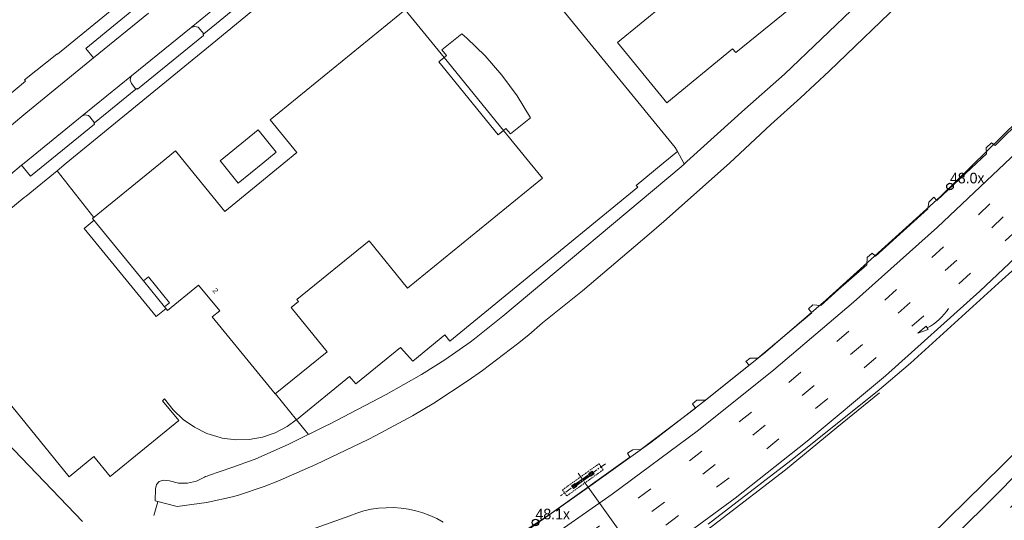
# Model space of a CAD drawing. Header units: metres. Extents: x 83575 to 86200, y 450600 to 453750.
# Tile 18 of 94: x 84214 to 84400, y 451582 to 451677. Entities that reach past the tile are written whole.
import ezdxf
from ezdxf.enums import TextEntityAlignment as Align

# ---------------------------------------------------------------- set-up
doc = ezdxf.new("R2010")
doc.units = ezdxf.units.M
for name, pattern in [('39strp', [12, 3, -9]), ('CENTER', [2, 1.25, -0.25, 0.25, -0.25]), ('DASHED2', [0.375, 0.25, -0.125])]:
    doc.linetypes.add(name, pattern=pattern)
for name, color, linetype, lineweight in [('bw-bs-portaal', 253, 'Continuous', 18), ('gr-bs-geleiderail', 253, 'geleiderail', 18), ('gw-bs-grondwerklijn', 253, 'Continuous', 18), ('kd-bs-kadastralegrens', 253, 'Continuous', 18), ('mk-bs-39streep 0.15', 253, '39strp', 18), ('mk-bs-pijlverdrijf750', 253, 'Continuous', 18), ('mk-bs-streep 0.15', 253, 'Continuous', 18), ('og-bs-bebouwing', 253, 'Continuous', 18), ('og-bs-huisnummer', 253, 'Continuous', 18), ('vh-bs-randverharding', 253, 'Continuous', 18), ('wh-bs-duiker', 253, 'duiker', 18), ('wm-bs-hectometerbord text', 253, 'Continuous', 18)]:
    doc.layers.add(name, color=color, linetype=linetype, lineweight=lineweight)
doc.styles.add('rtw_iso', font='iso-rtw.shx')
doc.styles.add('Styledgn001', font='dgn001.shx')
doc.linetypes.add('duiker', pattern='A,0,-2,[15,RTW.shx,S=1,R=0,X=0,Y=0],-2', length=4)
doc.linetypes.add('geleiderail', pattern='A,2,-1,[175,RTW.shx,S=0.5,R=0,X=0,Y=0],-1', length=4)

# ---------------------------------------------------------------- blocks, each defined once
blk = doc.blocks.new('poer SB40-flat-106')
h = blk.add_hatch()
h.set_pattern_fill('ACET-2D-ANSI31', color=252, angle=35.6019, style=0)
h.set_pattern_definition([(80.6018825, (-84320.584, -451589.8527), (-3.13238365, 0.518457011), [])])
h.paths.add_polyline_path([(-1.77, -1.27), (1.77, 1.27), (1.57, 1.55), (-1.98, -0.99)])
at = {"layer": 'bw-bs-portaal', "linetype": 'CENTER'}
for points in [[(4.17, 3.2), (-4.37, -2.91)], [(0.89, -1.24), (-1.09, 1.52)]]:
    blk.add_lwpolyline(points, dxfattribs=at)
at = {"layer": 'bw-bs-portaal', "linetype": 'DASHED2'}
blk.add_lwpolyline([(-3.15, -2.9), (3.76, 2.05), (2.95, 3.19), (-3.96, -1.76)], close=True, dxfattribs=at)
at = {"layer": 'bw-bs-portaal', "linetype": 'Continuous'}
blk.add_lwpolyline([(1.77, 1.27), (1.57, 1.55), (-1.98, -0.99), (-1.77, -1.27)], close=True, dxfattribs=at)
at = {"layer": 'bw-bs-portaal', "linetype": 'CENTER'}
for points in [[(1.37, 0.83), (1.02, 1.32), (1.67, 1.78), (2.02, 1.3), (1.37, 0.83)], [(-1.88, -1.5), (-2.23, -1.01), (-1.58, -0.55), (-1.23, -1.03), (-1.88, -1.5)]]:
    blk.add_lwpolyline(points, close=True, dxfattribs=at)
blk = doc.blocks.new('pijlvr-flat-6')
at = {"layer": 'mk-bs-pijlverdrijf750'}
for p, q in [((-4.21, -3.35), (-5.8, -4.69)), ((-3.84, -4), (-4.21, -3.35)), ((-4.02, -3.67), (-4.02, -3.67)), ((-4.02, -3.67), (-4.02, -3.67)), ((-5.8, -4.69), (-3.84, -4))]:
    blk.add_line(p, q, dxfattribs=at)
blk.add_arc((-8.54, 5.31), 10.06, 296.6853, 328.1147, dxfattribs=at)
blk = doc.blocks.new('HMP1-flat-46')
at = {"color": 253}
blk.add_circle((0, 0), 0.625, dxfattribs=at)
blk = doc.blocks.new('HMP1-flat-50')
at = {"color": 253}
blk.add_circle((0, 0), 0.625, dxfattribs=at)

msp = doc.modelspace()

# ---------------------------------------------------------------- linework, layer by layer
at = {"layer": 'bw-bs-portaal', "flags": 128}
msp.add_lwpolyline([(84321.47, 451588.61), (84333.38, 451571.98)], dxfattribs=at)
at = {"layer": 'gr-bs-geleiderail', "flags": 128}
for points in [[(84537.27, 451807.31), (84525.51, 451792.4), (84517.02, 451782.01), (84506.15, 451768.7), (84479.05, 451737.37), (84454.9, 451710.83), (84423.49, 451678.1), (84388.3, 451643.71), (84366.57, 451624.04), (84355.08, 451614.18), (84343.99, 451605.26), (84333.36, 451597.05), (84321.1, 451588.32), (84310.17, 451580.61), (84301.32, 451574.79), (84297.1, 451572.13), (84291.66, 451568.71), (84282.1, 451562.88), (84270.31, 451556.12), (84257.36, 451549.04), (84253.13, 451546.87)], [(84267.62, 451532.38), (84276.39, 451537.04), (84286.78, 451542.92), (84298.38, 451549.76), (84311.85, 451558.19), (84312.08, 451558.33), (84320.39, 451563.51), (84324.71, 451566.03), (84328.64, 451569.06), (84336.23, 451574.53), (84346.08, 451582.01), (84358.88, 451591.92), (84368.62, 451599.9), (84376.73, 451606.51)]]:
    msp.add_lwpolyline(points, dxfattribs=at)
at = {"layer": 'gw-bs-grondwerklijn'}
for p, q in [((84338.42, 451652.21), (84335.72, 451650)), ((84339.64, 451650), (84338.42, 451652.21)), ((84339.72, 451649.85), (84339.64, 451650)), ((84268.48, 451598.6), (84266.2, 451601.39))]:
    msp.add_line(p, q, dxfattribs=at)
for points in [[(84400, 451699.78), (84385.53, 451685.17), (84381.93, 451681.63), (84367.17, 451667.43), (84361.77, 451662.37), (84356.14, 451657.33), (84348.26, 451650)], [(84348.26, 451650), (84335.86, 451638.92), (84333.08, 451636.52), (84320.38, 451625.82), (84312.85, 451619.73), (84310.25, 451617.5), (84308.08, 451615.75), (84301.45, 451610.72), (84298.75, 451608.81), (84292.21, 451604.55), (84288.16, 451602.15), (84281.22, 451598.39), (84279.77, 451597.66), (84269.88, 451592.92), (84262.64, 451589.73), (84260.05, 451588.7), (84255.17, 451587.09), (84254.07, 451586.79), (84249.42, 451585.76), (84249.12, 451585.71), (84243.57, 451584.95), (84239.37, 451586.04), (84239.43, 451588.32), (84239.61, 451589.1), (84240.14, 451589.69), (84240.89, 451589.96), (84241.54, 451589.89), (84242.11, 451589.81), (84243.78, 451589.38), (84245.51, 451589.35), (84247.2, 451589.72), (84248.75, 451590.47), (84248.96, 451590.6), (84249.23, 451590.72), (84249.51, 451590.83), (84253.94, 451592.36), (84258.18, 451593.86), (84258.35, 451593.92), (84264.72, 451596.74), (84265.12, 451596.94), (84271.76, 451600.23), (84272.43, 451600.57), (84283.21, 451606.19), (84289.89, 451609.96), (84290.4, 451610.27), (84294.33, 451612.73), (84299.12, 451616.08), (84299.95, 451616.7), (84305.31, 451621), (84339.12, 451649.31), (84339.72, 451649.85)], [(84335.72, 451650), (84330.59, 451645.79), (84330.88, 451645.44), (84295.28, 451616.3), (84294.34, 451617.45), (84288.22, 451612.48), (84285.9, 451615.09), (84277.41, 451608.17), (84276.26, 451609.56), (84266.2, 451601.39)], [(84185.7, 451623.71), (84214.02, 451594.16), (84225.59, 451582.07)], [(84266.2, 451601.39), (84266.14, 451601.34), (84264.41, 451600.08), (84262.15, 451598.89), (84259.73, 451598.06), (84257.21, 451597.61), (84254.66, 451597.57), (84252.12, 451597.92), (84251.69, 451598.02), (84249.19, 451598.8), (84246.84, 451599.95), (84244.68, 451601.45), (84242.79, 451603.25), (84241.18, 451605.32), (84240.78, 451604.99), (84243.9, 451601.22), (84230.88, 451590.6), (84227.75, 451594.4), (84223.07, 451590.55), (84209.4, 451607.32)], [(84247.76, 451573), (84276.29, 451583.2), (84277.61, 451583.7), (84278.97, 451584.1), (84280.35, 451584.41), (84281.75, 451584.62), (84283.17, 451584.72), (84284.58, 451584.73), (84286, 451584.63), (84287.4, 451584.43), (84288.78, 451584.13), (84290.14, 451583.73), (84291.47, 451583.24), (84292.76, 451582.65), (84294, 451581.97)]]:
    msp.add_lwpolyline(points, dxfattribs=at)
at = {"layer": 'kd-bs-kadastralegrens'}
for p, q in [((84339.88, 451650), (84339.72, 451649.85)), ((84220.78, 451648.57), (84227.74, 451639.68)), ((84262.19, 451606.29), (84266.2, 451601.39))]:
    msp.add_line(p, q, dxfattribs=at)
for points in [[(84338.42, 451652.21), (84338, 451652.97), (84293.16, 451707.8)], [(84372.75, 451680.33), (84372.71, 451680.28), (84358.74, 451666.87), (84351.21, 451660.23), (84340.21, 451650.29), (84339.88, 451650)]]:
    msp.add_lwpolyline(points, dxfattribs=at)
at = {"layer": 'mk-bs-39streep 0.15', "flags": 128}
for points in [[(84542.56, 451802.19), (84528.87, 451784.9), (84514.99, 451767.85), (84493.76, 451742.85), (84475.74, 451722.46), (84453.55, 451698.36), (84436.72, 451680.82), (84417.7, 451661.65), (84394.07, 451638.84), (84376.39, 451622.82), (84358.23, 451607.36), (84339.49, 451592.65), (84319.92, 451578.6), (84299.97, 451565.26), (84279.65, 451553.15), (84258.66, 451541.53)], [(84545.25, 451799.59), (84532.93, 451784.22), (84519.68, 451767.86), (84504.21, 451749.46), (84486.36, 451728.99), (84464.18, 451704.53), (84447.58, 451686.95), (84430.79, 451669.69), (84413.91, 451652.92), (84396.25, 451636.06), (84378.55, 451619.98), (84360.34, 451604.48), (84341.54, 451589.75), (84321.99, 451575.64), (84301.92, 451562.34), (84281.4, 451550.02), (84260.36, 451538.38)], [(84547.75, 451797.17), (84536.09, 451782.44), (84521.77, 451764.86), (84506.37, 451746.47), (84489.77, 451727.46), (84473.19, 451709.05), (84456.27, 451690.93), (84439.51, 451673.5), (84422.51, 451656.39), (84405.15, 451639.51), (84387.51, 451623.14), (84370.71, 451608.51), (84353.01, 451593.97), (84333.78, 451579.61), (84313.95, 451565.81), (84293.55, 451553.01), (84272.72, 451541.06), (84262.02, 451535.28)], [(84574.85, 451771.76), (84552.14, 451745.67), (84528.53, 451719.01), (84498.42, 451685.83), (84473.98, 451659.48), (84447.44, 451631.53), (84422.54, 451605.85), (84399.59, 451582.75), (84380.48, 451563.88), (84356.79, 451540.94), (84337.34, 451522.53), (84313.32, 451500.3), (84304.3, 451492.17)]]:
    msp.add_lwpolyline(points, dxfattribs=at)
at = {"layer": 'mk-bs-streep 0.15', "flags": 128}
for points in [[(84539.93, 451804.73), (84526.64, 451787.97), (84513.49, 451771.75), (84495.97, 451750.87), (84478.47, 451730.87), (84460.43, 451711.07), (84448.51, 451698.36), (84434.17, 451683.35), (84417.36, 451666.39), (84402.74, 451652.09), (84387.7, 451637.87), (84371.79, 451623.63), (84356.7, 451610.84), (84342.41, 451599.42), (84326.04, 451587.29), (84311.96, 451577.44), (84296.77, 451567.52), (84278.75, 451556.78), (84259.39, 451546.02), (84256, 451544.22)], [(84550.49, 451794.53), (84547.77, 451791.26), (84538.39, 451779.44), (84524.15, 451761.9), (84508.75, 451743.62), (84490.27, 451722.51), (84472.78, 451703.15), (84453.76, 451682.93), (84433.75, 451662.39), (84414.86, 451643.72), (84395.76, 451625.75), (84377.85, 451609.72), (84363, 451597.31), (84349.35, 451586.52), (84333.45, 451574.84), (84318.61, 451564.56), (84305.6, 451556.1), (84293.48, 451548.73), (84279.27, 451540.49), (84266.71, 451533.59)], [(84572.14, 451774.16), (84531.87, 451728.25), (84508.15, 451701.95), (84474.9, 451665.79), (84451.26, 451640.79), (84423.91, 451612.45), (84397.52, 451585.81), (84376.68, 451565.21), (84351.14, 451540.6)]]:
    msp.add_lwpolyline(points, dxfattribs=at)
at = {"layer": 'og-bs-bebouwing'}
for p, q in [((84297.56, 451674.52), (84293.75, 451671.45)), ((84298.49, 451673.71), (84297.56, 451674.52)), ((84301.96, 451670.33), (84298.49, 451673.71)), ((84293.75, 451671.45), (84294.62, 451670.39)), ((84294.62, 451670.39), (84294.18, 451670.03)), ((84305.44, 451656.21), (84294.18, 451670.03)), ((84305.14, 451666.67), (84301.96, 451670.33)), ((84308.01, 451662.76), (84305.14, 451666.67)), ((84310.55, 451658.62), (84308.01, 451662.76)), ((84306.77, 451655.55), (84310.55, 451658.62)), ((84305.9, 451656.59), (84305.44, 451656.21)), ((84305.9, 451656.59), (84306.77, 451655.55)), ((84227.79, 451639.18), (84225.92, 451637.65)), ((84239.6, 451620.93), (84225.92, 451637.65)), ((84241.17, 451622.79), (84237.16, 451627.71)), ((84241.46, 451622.45), (84239.6, 451620.93))]:
    msp.add_line(p, q, dxfattribs=at)
for points in [[(84334.32, 451718.61), (84363.76, 451682.61), (84349.48, 451670.94), (84348.88, 451671.69), (84336.37, 451661.46), (84327.04, 451672.86), (84336.01, 451680.16), (84335.79, 451680.39), (84338.33, 451682.42), (84339.62, 451680.79), (84340.68, 451681.66), (84320.06, 451706.96), (84334.32, 451718.61)], [(84263.77, 451650), (84266.26, 451652.04), (84261.22, 451658.2), (84286.79, 451679.06), (84294.18, 451670.03), (84293.15, 451669.18), (84304.41, 451655.38), (84305.44, 451656.21), (84310.51, 451650)], [(84252.08, 451650), (84251.7, 451650.47), (84258.93, 451656.31), (84262.34, 451652.08), (84259.78, 451650)], [(84240.39, 451650), (84243.24, 451652.33), (84245.13, 451650)], [(84310.51, 451650), (84312.81, 451647.18), (84287.26, 451626.33), (84279.95, 451635.29), (84266.27, 451624.14), (84266.55, 451623.8), (84265.15, 451622.66), (84271.98, 451614.28), (84262.16, 451606.27), (84250.21, 451620.86), (84251.62, 451622.02), (84247.6, 451626.91), (84241.74, 451622.09), (84241.17, 451622.79), (84242.13, 451623.55), (84238.1, 451628.48), (84237.16, 451627.71), (84227.53, 451639.5), (84240.39, 451650)], [(84245.13, 451650), (84252.6, 451640.85), (84263.77, 451650)], [(84259.78, 451650), (84255.15, 451646.23), (84252.08, 451650)]]:
    msp.add_lwpolyline(points, dxfattribs=at)
at = {"layer": 'vh-bs-randverharding'}
for p, q in [((84256.7, 451684.3), (84246.21, 451675.73)), ((84248.63, 451674.51), (84257.49, 451681.76)), ((84227.68, 451669.95), (84238.12, 451678.44)), ((84246.21, 451675.73), (84234.91, 451666.57)), ((84214.87, 451659.47), (84227.68, 451669.95)), ((84214.62, 451665.77), (84214.81, 451665.51)), ((84234.91, 451666.57), (84225.53, 451658.95)), ((84227.9, 451657.66), (84235.73, 451664.04)), ((84212.12, 451657.23), (84214.87, 451659.47)), ((84225.53, 451658.95), (84214.54, 451650)), ((84214.54, 451650), (84214.07, 451649.61)), ((84220.78, 451648.57), (84222.53, 451650)), ((84214.07, 451649.61), (84211.93, 451647.87)), ((84214.91, 451643.77), (84220.78, 451648.57))]:
    msp.add_line(p, q, dxfattribs=at)
for points in [[(84267.68, 451709.09), (84267.58, 451709.01), (84267.66, 451708.88), (84220.88, 451670.65), (84220.74, 451670.67), (84214.62, 451665.77)], [(84222.53, 451650), (84250.2, 451672.62), (84277.18, 451694.82), (84293.16, 451707.8)], [(84237.44, 451680.86), (84226.22, 451671.75), (84227.68, 451669.95)], [(84235.73, 451664.04), (84235.89, 451664.16), (84236.01, 451664.02), (84248.57, 451674.22), (84248.46, 451674.39), (84248.63, 451674.51)], [(84248.63, 451674.51), (84247.57, 451675.75), (84246.91, 451675.92), (84246.21, 451675.73)], [(84214.81, 451665.51), (84210.87, 451662.26), (84195.92, 451650)], [(84234.91, 451666.57), (84234.77, 451666.37), (84234.62, 451665.71), (84234.87, 451665.08), (84235.73, 451664.04)], [(84400, 451654.67), (84408.14, 451662.63), (84408.1, 451663.8), (84409.12, 451664.79), (84409.7, 451664.26)], [(84218.77, 451650), (84227.87, 451657.39), (84227.74, 451657.55), (84227.9, 451657.66)], [(84227.9, 451657.66), (84226.97, 451658.79), (84226.72, 451659.02), (84226.11, 451659.18), (84225.53, 451658.95)], [(84395.14, 451650), (84397.03, 451651.76), (84396.96, 451652.89), (84397.94, 451653.87), (84398.66, 451653.35), (84400, 451654.67)], [(84214.07, 451649.61), (84215.75, 451647.55), (84218.77, 451650)], [(84305.51, 451577.73), (84314.06, 451583.36), (84329.41, 451594.29), (84328.92, 451595.03), (84329.93, 451595.69), (84331.45, 451595.72), (84341.81, 451603.6), (84341.26, 451604.41), (84342.08, 451605.06), (84343.74, 451605.06), (84352.02, 451611.71), (84351.39, 451612.42), (84352.2, 451613.08), (84353.68, 451613.07), (84363.89, 451621.66), (84363.28, 451622.4), (84364.1, 451623.17), (84365.59, 451623.05), (84368.93, 451626.05), (84374.34, 451630.72), (84374.4, 451632.15), (84375.36, 451632.94), (84375.95, 451632.36), (84385.87, 451641.33), (84386.05, 451642.59), (84387.01, 451643.57), (84387.6, 451642.93), (84395.14, 451650)], [(84422.94, 451650), (84403.65, 451631.17), (84400, 451627.87)], [(84209.77, 451639.59), (84214.55, 451643.49), (84214.91, 451643.77)], [(84400, 451592.74), (84423.95, 451616.86), (84439.41, 451632.93)], [(84400, 451627.87), (84382.58, 451612.12), (84376.25, 451606.72), (84359.94, 451593.66), (84344.21, 451581.59)], [(84382.87, 451575.88), (84400, 451592.74)]]:
    msp.add_lwpolyline(points, dxfattribs=at)
at = {"layer": 'wh-bs-duiker'}
msp.add_line((84239.89, 451585.84), (84239.11, 451583.22), dxfattribs=at)

# ---------------------------------------------------------------- block references
for name, p in [('HMP1-flat-50', (84390.09, 451645.58)), ('pijlvr-flat-6', (84389.78, 451622.49)), ('poer SB40-flat-106', (84320.58, 451589.85)), ('HMP1-flat-46', (84311.5, 451581.92))]:
    msp.add_blockref(name, p)

# ---------------------------------------------------------------- texts
at = {"layer": 'og-bs-huisnummer', "style": 'Styledgn001'}
msp.add_text('2', height=1, rotation=309.2493, dxfattribs=at).set_placement((84250.43, 451625.53), align=Align.CENTER)
at = {"layer": 'wm-bs-hectometerbord text', "style": 'rtw_iso'}
for s, p in [('48.0x', (84390.09, 451645.57)), ('48.1x', (84311.5, 451581.91))]:
    msp.add_text(s, height=2, dxfattribs=at).set_placement(p, align=Align.BOTTOM_LEFT)

doc.saveas('drawing.dxf')
